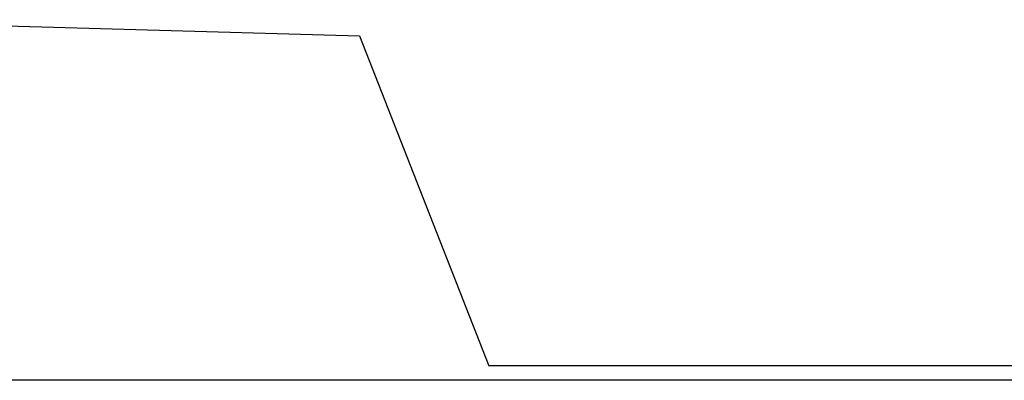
# Model space of a CAD drawing. Header units: millimetres. Extents: x 0 to 83130, y 0 to 53088.
# Tile 72 of 105: x 20102 to 43989, y 42204 to 50946. Entities that reach past the tile are written whole.
import ezdxf

# ---------------------------------------------------------------- set-up
doc = ezdxf.new("R2010")
doc.units = ezdxf.units.MM
doc.header["$LTSCALE"] = 50
doc.header["$MEASUREMENT"] = 0
doc.layers.add('20604A200D001$0$A12-HEL1', color=251, linetype='CONTINUOUS')
doc.layers.add('xref', color=7, linetype='CONTINUOUS')

# ---------------------------------------------------------------- blocks, each defined once
blk = doc.blocks.new('20604A200D001')
at = {"layer": '20604A200D001$0$A12-HEL1', "color": 7}
for points in [[(30103, 48615), (43816, 48224)], [(43816, 48224), (44808, 45689)], [(44808, 45689), (46950, 40223)], [(65570, 40223), (46950, 40223)], [(61887, 39873), (30625, 39873)]]:
    blk.add_lwpolyline(points, dxfattribs=at)

msp = doc.modelspace()

# ---------------------------------------------------------------- block references
at = {"layer": 'xref'}
msp.add_blockref('20604A200D001', (-15469.5, 2330.58), dxfattribs=at)

doc.saveas('drawing.dxf')
